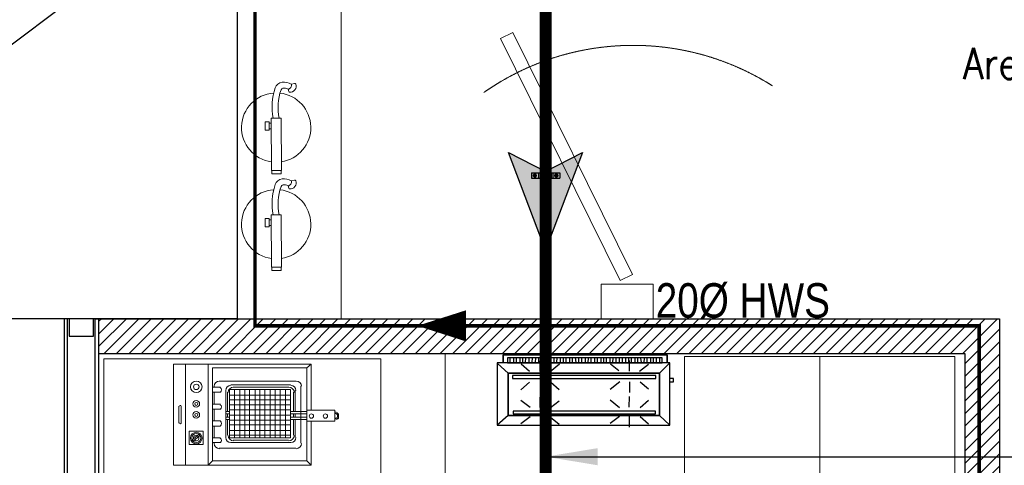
# Model space of a CAD drawing. Header units: millimetres. Extents: x 103872 to 294171, y 5570 to 32737.
# Tile 35 of 117: x 106685 to 109527, y 12887 to 14174. Entities that reach past the tile are written whole.
import ezdxf

# ---------------------------------------------------------------- set-up
doc = ezdxf.new("R2010")
doc.units = ezdxf.units.MM
doc.header["$LTSCALE"] = 2.5
for name, pattern in [('CENTER', [50.8, 31.75, -6.35, 6.35, -6.35]), ('CONTINOUS', [0]), ('DASHED', [19.05, 12.7, -6.35]), ('HIDDEN', [0.375, 0.25, -0.125]), ('HIDDEN2', [4.7625, 3.175, -1.5875])]:
    doc.linetypes.add(name, pattern=pattern)
for name, color, linetype, lineweight in [('00-ABM  HWS', 1, 'CONTINOUS', 0), ('00-ABM-PHE-DRAINAGE TEXT', 7, 'Continuous', 18), ('A-WALL', 7, 'Continuous', 30), ('CKD Dimensions', 7, 'Continuous', 0), ('CKD Equipments', 252, 'Continuous', 0), ('Dimension', 40, 'Continuous', 0), ('ELEVATION 3', 23, 'Continuous', 13), ('EQUIPMENT', 210, 'Continuous', 0), ('FURNITURES', 30, 'Continuous', 15), ('HATCH LIGHT', 250, 'Continuous', 0), ('HATCH MEDIUM', 251, 'Continuous', 5), ('P-PDMWS_PEN-184', 184, 'Continuous', 25), ('ROOM TEXT', 7, 'Continuous', 5), ('WALL', 132, 'Continuous', 25), ('WATER SUPPLY fLOW DIRECTION', 1, 'Continuous', 0)]:
    doc.layers.add(name, color=color, linetype=linetype, lineweight=lineweight)
for name, color, linetype in [('P_SUPPORT', 7, 'Continuous'), ('PDF2_Equipment', 253, 'Continuous'), ('RCC', 5, 'Continuous')]:
    doc.layers.add(name, color=color, linetype=linetype)
doc.styles.add('arial 0.80', font='arial.ttf', dxfattribs={"width": 0.8})
doc.styles.add('MTEXT', font='romans.shx', dxfattribs={"width": 0.85})
doc.styles.get("Standard").update_dxf_attribs({"font": 'GOTHIC.TTF'})
doc.dimstyles.get("Standard").update_dxf_attribs({"dimtxt": 0.18, "dimasz": 0.18, "dimexe": 0.18, "dimexo": 0.0625, "dimgap": 0.09, "dimtad": 0, "dimtih": 1, "dimtoh": 1, "dimdec": 4, "dimzin": 0, "dimdsep": 46, "dimtxsty": 'Standard', "dimcen": 0.09, "dimadec": 0, "dimazin": 0, "dimtfac": 1, "dimtdec": 4, "dimtofl": 0, "dimtmove": 0, "dimatfit": 3, "dimfxl": 1, "dimtolj": 1, "dimtzin": 0, "dimarcsym": 0})

# ---------------------------------------------------------------- blocks, each defined once
blk = doc.blocks.new('*U43')
at = {"color": 8}
for points in [[(0, 0), (6936.3, 0), (6936.3, -10), (0, -10)], [(0, -15), (50, -15), (50, -85), (0, -85)], [(0, -100), (6936.3, -100), (6936.3, -90), (0, -90)]]:
    blk.add_lwpolyline(points, close=True, dxfattribs=at)
blk = doc.blocks.new('fe')
at = {"color": 8}
for p, q in [((-120.2, 44.7), (-121.9, 54.2)), ((-105.6, 35.2), (-98.9, 37.2))]:
    blk.add_line(p, q, dxfattribs=at)
for points in [[(-22.1, 14.2), (128.9, 14.2), (128.9, -14.2), (-22.1, -14.2)], [(128.9, 13.2), (138.3, 13.2), (138.3, -13.2), (128.9, -13.2)], [(-12, -20.1), (12, -20.1), (12, -32.1), (-12, -32.1)], [(-8.1, -14.2), (8.1, -14.2), (8.1, -20.1), (-8.1, -20.1)]]:
    blk.add_lwpolyline(points, close=True, dxfattribs=at)
for centre, radius, start, end in [((4.8, 0), 100, 8.1407, 173.3121), ((-119.1, 54.8), 2.9, 111.4978, 190.4916), ((-113.9, 41.5), 17.1, 353.9087, 111.4978), ((-87.8, 23.6), 38.6, 146.9735, 188.4436), ((-117.3, 33.1), 12, 10.1624, 103.7845), ((-87.8, 23.6), 21.2, 146.9735, 188.4436), ((-99.7, 40), 2.9, 286.9384, 353.9087), ((-101.6, 21.6), 24.7, 188.4436, 251.142), ((-101.6, 21.6), 7.24, 188.4436, 251.142), ((-53.4, 152.4), 146.6, 249.8567, 282.3504), ((-54.1, 150), 161.6, 249.9338, 281.4511), ((4.8, 0), 100, 183.6164, 351.8593)]:
    blk.add_arc(centre, radius, start, end, dxfattribs=at)
blk = doc.blocks.new('G$CD5B1A49A')
at = {"color": 8}
for points in [[(490, 186.8), (490, 210), (17, 210), (17, 186.8)], [(17, 186.8), (17, 210), (490, 210), (490, 186.8)], [(37, 186.6), (37.1, 201), (37.1, 201)], [(47.4, 188.9), (47.5, 200.9), (47.5, 200.9)], [(55.4, 188.9), (55.5, 200.9), (55.5, 200.9)], [(65.8, 188.8), (65.9, 200.8), (65.9, 200.8)], [(73.8, 188.7), (73.9, 200.7), (73.9, 200.7)], [(81.8, 188.6), (81.9, 200.6), (81.9, 200.6)], [(92.2, 188.6), (92.3, 200.6), (92.3, 200.6)], [(101, 188.5), (101.1, 200.5), (101.1, 200.5)], [(110.6, 188.4), (110.7, 200.4), (110.7, 200.4)], [(119.4, 188.3), (119.5, 200.3), (119.5, 200.3)], [(127.4, 188.3), (127.5, 200.3), (127.5, 200.3)], [(137.8, 188.2), (137.9, 202.6), (137.9, 202.6)], [(145.8, 188.1), (145.9, 202.5), (145.9, 202.5)], [(153.8, 188), (153.9, 202.4), (153.9, 202.4)], [(164.2, 188), (164.3, 202.4), (164.3, 202.4)], [(172.2, 187.9), (172.3, 202.3), (172.3, 202.3)], [(182.6, 187.8), (182.7, 202.2), (182.7, 202.2)], [(190.6, 187.7), (190.7, 202.1), (190.7, 202.1)], [(198.6, 187.7), (198.7, 202.1), (198.7, 202.1)], [(209, 187.6), (209.1, 202), (209.1, 202)], [(217, 187.5), (217.1, 201.9), (217.1, 201.9)], [(227.4, 187.4), (225.9, 201.8), (225.9, 201.8)], [(235.4, 187.3), (235.5, 201.7), (235.5, 201.7)], [(244.2, 187.3), (244.3, 201.7), (244.3, 201.7)], [(254.6, 187.2), (254.7, 201.6), (254.7, 201.6)], [(262.6, 187.1), (262.7, 201.5), (262.7, 201.5)], [(270.6, 187.1), (270.7, 201.5), (270.7, 201.5)], [(281, 187), (281.1, 201.4), (281.1, 201.4)], [(289, 186.9), (289.1, 201.3), (289.1, 201.3)], [(299.4, 186.8), (299.5, 201.2), (299.5, 201.2)], [(307.4, 186.7), (307.5, 201.1), (307.5, 201.1)], [(315.4, 186.7), (315.5, 201.1), (315.5, 201.1)], [(325.8, 186.6), (325.9, 201), (325.9, 201)], [(333.8, 186.5), (333.9, 200.9), (333.9, 200.9)], [(342.6, 186.4), (342.7, 200.8), (342.7, 200.8)], [(352.2, 188), (352.3, 200.8), (352.3, 200.8)], [(361, 187.9), (361.1, 200.7), (361.1, 200.7)], [(370.6, 187.8), (370.7, 200.6), (370.7, 200.6)], [(379.4, 187.7), (379.5, 200.5), (379.5, 200.5)], [(387.4, 187.7), (387.5, 200.5), (387.5, 200.5)], [(397.8, 187.6), (397.9, 200.4), (397.9, 200.4)], [(405.8, 187.5), (405.9, 200.3), (405.9, 200.3)], [(416.2, 187.4), (413.9, 200.2), (413.9, 200.2)], [(424.2, 187.4), (424.3, 200.2), (424.3, 200.2)], [(432.2, 187.3), (432.3, 200.1), (432.3, 200.1)], [(442.6, 187.2), (442.7, 201.6), (442.7, 201.6)], [(450.6, 187.1), (450.7, 201.5), (450.7, 201.5)], [(459.4, 187.1), (459.5, 201.5), (459.5, 201.5)], [(469, 187), (469.1, 201.4), (469.1, 201.4)], [(31.3, 156.5), (0.6, 184.4), (0.6, 184.4)], [(92.5, 161.7), (68.6, 182.6), (68.6, 182.6)], [(123.7, 161.6), (123.8, 192.8), (123.8, 192.8)], [(152.5, 161.5), (179, 183.8), (179, 183.8)], [(350.9, 163.3), (326.2, 183.3), (326.2, 183.3)], [(381.3, 163.2), (381.4, 193.6), (381.4, 193.6)], [(410.1, 163.1), (436.6, 183), (436.6, 183)], [(467.7, 156.5), (498.2, 186.8), (498.2, 186.8)], [(92.4, 131.3), (68.3, 109), (68.3, 109)], [(123.6, 131.2), (123.5, 100), (123.5, 100)], [(154, 131.1), (178.7, 110.2), (178.7, 110.2)], [(353.2, 132.1), (325.9, 109.7), (325.9, 109.7)], [(381.2, 132), (381.1, 101.6), (381.1, 101.6)], [(412.4, 131.9), (436.3, 111.8), (436.3, 111.8)], [(498, 131.6), (508.4, 131.6), (508.4, 142), (498, 142)], [(123.4, 57.6), (123.5, 88), (123.5, 88)], [(381, 58.4), (381.1, 89.6), (381.1, 89.6)], [(94.6, 57.7), (68.2, 77.8), (68.2, 77.8)], [(153.8, 57.5), (178.6, 77.4), (178.6, 77.4)], [(353, 56.9), (325.8, 79.3), (325.8, 79.3)], [(412.2, 58.3), (436.2, 79), (436.2, 79)], [(31.3, 34.7), (0, 6.8), (0, 6.8)], [(94.5, 30.5), (68, 10.6), (68, 10.6)], [(123.3, 30.4), (123.2, 0), (123.2, 0)], [(153.7, 30.3), (178.4, 10.2), (178.4, 10.2)], [(352.9, 32.1), (325.6, 11.3), (325.6, 11.3)], [(380.9, 32), (380.8, 0.8), (380.8, 0.8)], [(412.1, 31.9), (436, 11), (436, 11)], [(467.7, 34.7), (497.6, 6.8), (497.6, 6.8)]]:
    blk.add_lwpolyline(points, dxfattribs=at)
for points in [[(475.5, 201.3), (29, 201.3), (29, 186.8), (475.5, 186.7)], [(498.2, 186.8), (0, 186.8), (0, 6.8), (498.2, 6.8)], [(467.7, 156.5), (467.7, 34.7), (31.3, 34.7), (31.3, 156.5)], [(31.3, 34.7), (467.7, 34.7), (467.7, 156.5), (31.3, 156.5)], [(457.3, 150.1), (43.7, 150.1), (43.6, 141.9), (457.3, 141.9)], [(43.6, 141.9), (457.3, 141.9), (457.3, 150.1), (43.6, 150.1)], [(456.9, 47.7), (45.7, 47.7), (45.7, 39.4), (456.9, 39.4)], [(45.7, 39.4), (456.9, 39.4), (456.9, 47.7), (45.7, 47.7)]]:
    blk.add_lwpolyline(points, close=True, dxfattribs=at)
blk = doc.blocks.new('G$C75B2A21B')
at = {"layer": 'PDF2_Equipment', "lineweight": 0}
for points in [[(158.3, 79.2), (292, 79.2), (292, 476.7), (0, 476.7), (0, 79.2), (126.6, 79.2)], [(170.6, 460.9), (121.4, 460.9)], [(292, 441.5), (0, 441.5)], [(292, 376.4), (0, 376.4), (12.3, 364.1)], [(158.3, 91.5), (281.4, 91.5), (281.4, 364.1), (12.3, 364.1), (12.3, 91.5), (126.6, 91.5)], [(49.3, 344.8), (49.3, 123.1)], [(65.1, 358.8), (63.3, 358.8)], [(79.2, 364.1), (79.2, 341.2)], [(112.6, 358.8), (79.2, 358.8)], [(112.6, 364.1), (112.6, 341.2)], [(128.4, 364.1), (128.4, 341.2)], [(161.8, 358.8), (128.4, 358.8)], [(175.9, 364.1), (175.9, 341.2)], [(211.1, 358.8), (175.9, 358.8)], [(225.1, 364.1), (225.1, 341.2)], [(228.7, 358.8), (225.1, 358.8)], [(242.7, 123.1), (242.7, 344.8)], [(216.4, 325.4), (80.9, 325.4)], [(131.9, 320.1), (86.2, 320.1)], [(86.2, 314.9), (86.2, 139)], [(100.3, 314.9), (100.3, 139)], [(116.1, 314.9), (116.1, 139)], [(130.2, 314.9), (130.2, 139)], [(131.9, 325.4), (131.9, 314.9)], [(139, 325.4), (139, 314.9)], [(147.8, 320.1), (139, 320.1)], [(144.2, 314.9), (144.2, 139)], [(147.8, 325.4), (147.8, 314.9)], [(154.8, 325.4), (154.8, 314.9)], [(211.1, 320.1), (154.8, 320.1)], [(160.1, 314.9), (160.1, 139)], [(174.1, 314.9), (174.1, 139)], [(188.2, 314.9), (188.2, 139)], [(202.3, 314.9), (202.3, 139)], [(65.1, 311.3), (65.1, 139)], [(72.1, 304.3), (72.1, 144.2)], [(218.1, 300.8), (79.2, 300.8)], [(218.1, 285), (79.2, 285)], [(225.1, 144.2), (225.1, 304.3)], [(232.2, 139), (232.2, 311.3)], [(218.1, 270.9), (79.2, 270.9)], [(218.1, 256.8), (79.2, 256.8)], [(218.1, 241), (79.2, 241)], [(218.1, 226.9), (79.2, 226.9)], [(218.1, 212.8), (79.2, 212.8)], [(218.1, 197), (79.2, 197)], [(218.1, 182.9), (79.2, 182.9)], [(218.1, 168.9), (79.2, 168.9)], [(218.1, 153), (79.2, 153)], [(80.9, 124.9), (131.9, 124.9)], [(86.2, 130.2), (131.9, 130.2)], [(139, 139), (139, 91.5), (131.9, 91.5), (131.9, 139)], [(139, 130.2), (147.8, 130.2)], [(139, 124.9), (147.8, 124.9)], [(154.8, 139), (154.8, 91.5), (147.8, 91.5), (147.8, 139)], [(154.8, 130.2), (211.1, 130.2)], [(154.8, 124.9), (216.4, 124.9)], [(12.3, 91.5), (0, 79.2)], [(63.3, 109.1), (228.7, 109.1)], [(281.4, 91.5), (292, 79.2)], [(133.7, 10.6), (133.7, 7)], [(135.4, 10.6), (135.4, 7)], [(146, 3.5), (139, 3.5)], [(146, 0), (139, 0)], [(149.5, 10.6), (149.5, 7)], [(153, 10.6), (153, 7)]]:
    blk.add_lwpolyline(points, dxfattribs=at)
for points in [[(170.3, 459, -0.816435), (170.6, 453.8), (121.4, 453.8, -0.816435), (121.7, 459)], [(65.1, 364.1), (65.1, 341.2, 0.537102), (77.8, 341.3)], [(161.8, 364.1), (161.8, 341.2, 0.537102), (174.6, 341.3)], [(211.1, 364.1), (211.1, 341.2, 0.537102), (223.8, 341.3)]]:
    blk.add_lwpolyline(points, format="xyb", dxfattribs=at)
for points in [[(98.5, 430.9), (59.8, 430.9), (59.8, 390.5), (98.5, 390.5)], [(68.6, 420.4), (72.1, 423.9), (89.7, 402.8), (86.2, 399.3)], [(79.2, 139), (218.1, 139), (218.1, 314.9), (79.2, 314.9)], [(158.3, 91.5), (126.6, 91.5), (126.6, 10.6), (158.3, 10.6)]]:
    blk.add_lwpolyline(points, close=True, dxfattribs=at)
for centre, radius in [((78.3, 410.7), 16.7), ((226, 410.7), 16.7), ((78.3, 410.7), 13.2), ((145.1, 410.7), 9.67), ((145.1, 410.7), 4.4), ((176.8, 410.7), 9.67), ((176.8, 410.7), 4.4), ((226, 410.7), 7.92), ((141.6, 78.3), 6.16), ((141.6, 37.8), 6.16)]:
    blk.add_circle(centre, radius, dxfattribs=at)
for centre, radius, start, end in [((78.3, 410.7), 7.92, 144.9647, 297.4878), ((78.3, 410.7), 7.92, 327.5299, 114.9226), ((62.4, 343.9), 15, 90, 180), ((120.5, 345.6), 7.92, 213.5193, 326.4807), ((227.8, 343.9), 15, 0, 90), ((80, 310.5), 15, 90, 180), ((85.3, 303.4), 15, 90, 180), ((210.2, 303.4), 15, 0, 90), ((215.5, 310.5), 15, 0, 90), ((85.3, 143.4), 15, 180, 270), ((210.2, 143.4), 15, 270, 360), ((62.4, 122.2), 15, 180, 270), ((80, 138.1), 15, 180, 270), ((215.5, 138.1), 15, 270, 360), ((227.8, 122.2), 15, 270, 360), ((138.1, 6.2), 6.16, 179.9999, 270.0001), ((138.1, 6.2), 2.64, 179.9999, 270.0001), ((145.1, 6.2), 6.16, 269.9999, 0.0001), ((145.1, 6.2), 2.64, 269.9999, 0.0001)]:
    blk.add_arc(centre, radius, start, end, dxfattribs=at)
blk = doc.blocks.new('ARCH')
at = {"layer": 'HATCH LIGHT'}
h = blk.add_hatch(dxfattribs=at)
h.set_pattern_fill('ANSI31', color=8, scale=8)
h.set_pattern_definition([(45, (28372.406, 2544.914), (-17.960512, 17.960512), [])])
h.paths.add_polyline_path([(118320.8, 13310.6), (115720.8, 13310.6), (115720.8, 13210.6), (118220.8, 13210.6), (118220.8, 11710.6), (118220.8, 11410.6), (118320.8, 11410.6)])
at = {"layer": 'CKD Equipments', "color": 8}
for points in [[(115735.4, 13195.2), (115735.4, 12620.2), (116535.4, 12620.2), (116535.4, 13195.2), (115735.4, 13195.2)], [(117412.1, 13201.3), (117412.1, 11401.3), (118192.1, 11401.3), (118192.1, 13201.3), (117412.1, 13201.3)], [(117802.1, 13201.3), (117802.1, 11401.3)]]:
    blk.add_lwpolyline(points, dxfattribs=at)
at = {"layer": 'EQUIPMENT', "color": 8, "linetype": 'DASHED', "lineweight": 18, "ltscale": 800}
blk.add_lwpolyline([(115720.8, 13210.6), (115720.8, 10791.8), (116720.8, 10791.8), (116720.8, 13210.6)], close=True, dxfattribs=at)
at = {"layer": 'FURNITURES', "color": 8}
for p, q in [((116420.8, 14230.8), (116420.8, 13310.6)), ((117170.8, 13410.6), (117170.8, 13310.6)), ((117320.8, 13410.6), (117170.8, 13410.6)), ((117320.8, 13310.6), (117320.8, 13410.6)), ((117170.8, 13310.6), (117320.8, 13310.6))]:
    blk.add_line(p, q, dxfattribs=at)
at = {"layer": 'FURNITURES', "color": 8, "ltscale": 1.5}
blk.add_lwpolyline([(117261.6, 13438.2), (116916, 14137.5), (116880.4, 14119.9), (117226, 13420.6)], close=True, dxfattribs=at)
at = {"layer": 'HATCH MEDIUM', "color": 8, "linetype": 'HIDDEN2', "ltscale": 0.15}
blk.add_arc((117263.4, 13349.9), 750, 57.6108, 125.0699, dxfattribs=at)
at = {"layer": 'RCC', "color": 8}
blk.add_lwpolyline([(115220.8, 14210.6), (116120.8, 14210.6), (116120.8, 13310.6), (115220.8, 13310.6)], close=True, dxfattribs=at)
at = {"layer": 'WALL', "color": 8}
for p, q in [((115720.8, 13310.6), (118320.8, 13310.6)), ((118320.8, 13310.6), (118320.8, 11410.6)), ((115720.8, 13210.6), (118220.8, 13210.6)), ((118220.8, 13210.6), (118220.8, 11410.6))]:
    blk.add_line(p, q, dxfattribs=at)
at = {"layer": 'A-WALL', "color": 8}
blk.add_blockref('G$CD5B1A49A', (116871.4, 12996.5, -0.1), dxfattribs=at)
at = {"layer": 'CKD Dimensions', "color": 8, "ltscale": 0.25, "rotation": 90}
blk.add_blockref('G$C75B2A21B', (116413.2, 12887.9), dxfattribs=at)
at = {"layer": 'ELEVATION 3', "color": 8, "rotation": 270.4202872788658}
for p in [(116233.1, 13867.4), (116233.1, 13588.2)]:
    blk.add_blockref('fe', p, dxfattribs=at)
at = {"layer": 'WALL', "color": 8, "xscale": -1, "rotation": 89.99999999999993}
blk.add_blockref('*U43', (115620.8, 13310.6), dxfattribs=at)
at = {"layer": 'ROOM TEXT', "color": 7, "insert": (118053.4, 13852.7, 0.2), "char_height": 90, "attachment_point": 7, "style": 'MTEXT'}
blk.add_mtext_dynamic_manual_height_columns('\\A1;\\pi162.53677;Area: 46.3sqm\\P\\pi373.82248;22 PAX', width=1162.931, gutter_width=1.8, heights=[0], dxfattribs=at)
blk = doc.blocks.new('ARR')
at = {"ltscale": 0.025}
blk.add_hatch(color=256, dxfattribs=at).paths.add_polyline_path([(268, 131.5), (-80, 0), (268, -131.5), (200, 0)])
at = {"color": 7, "linetype": 'ByBlock', "ltscale": 0.025}
blk.add_lwpolyline([(268, 131.5), (-80, 0), (268, -131.5), (200, 0)], close=True, dxfattribs=at)

msp = doc.modelspace()

# ---------------------------------------------------------------- block references
at = {"layer": 'Dimension'}
msp.add_blockref('ARCH', (-8808, 0), dxfattribs=at)

# ---------------------------------------------------------------- next in the draw order: hatches: boundary and pattern name
at = {"layer": 'P_SUPPORT'}
h = msp.add_hatch(color=8, dxfattribs=at)
h.set_gradient(color1=(128, 128, 128), one_color=1, tint=1, name='SPHERICAL')
h.paths.add_polyline_path([(108171.8, 13728.1), (108171.8, 13724.1), (108175.8, 13724.1, 0.414214)])
h.paths.add_polyline_path([(108175.8, 13724.1), (108171.8, 13724.1), (108171.8, 13720.1, 0.414214)])
h.paths.add_polyline_path([(108171.8, 13724.1), (108167.8, 13724.1, 0.414214), (108171.8, 13720.1)])
h.paths.add_polyline_path([(108171.8, 13728.1, 0.414214), (108167.8, 13724.1), (108171.8, 13724.1)])
h = msp.add_hatch(color=8, dxfattribs=at)
h.set_gradient(color1=(128, 128, 128), one_color=1, tint=1, name='SPHERICAL')
h.paths.add_polyline_path([(108203.6, 13729.8), (108203.6, 13724.1), (108209.4, 13724.1, 0.414214)])
h.paths.add_polyline_path([(108209.4, 13724.1), (108203.6, 13724.1), (108203.6, 13718.3, 0.414214)])
h.paths.add_polyline_path([(108203.6, 13724.1), (108197.9, 13724.1, 0.414214), (108203.6, 13718.3)])
h.paths.add_polyline_path([(108203.6, 13729.8, 0.414214), (108197.9, 13724.1), (108203.6, 13724.1)])
h = msp.add_hatch(color=8, dxfattribs=at)
h.set_gradient(color1=(128, 128, 128), one_color=1, tint=1, name='SPHERICAL')
h.paths.add_polyline_path([(108233.8, 13728.1), (108233.8, 13724.1), (108237.8, 13724.1, 0.414214)])
h.paths.add_polyline_path([(108237.8, 13724.1), (108233.8, 13724.1), (108233.8, 13720.1, 0.414214)])
h.paths.add_polyline_path([(108233.8, 13724.1), (108229.8, 13724.1, 0.414214), (108233.8, 13720.1)])
h.paths.add_polyline_path([(108233.8, 13728.1, 0.414214), (108229.8, 13724.1), (108233.8, 13724.1)])

# ---------------------------------------------------------------- next in the draw order: linework, layer by layer
at = {"layer": '00-ABM  HWS', "ltscale": 0.002, "const_width": 10}
msp.add_lwpolyline([(106925, 16879.1), (106840.3, 16879.1), (106840.3, 14280.7), (107364.3, 14280.7), (107364.3, 13290.1), (109454, 13290.1), (109454, 10412.5)], dxfattribs=at)
at = {"layer": 'P-PDMWS_PEN-184', "linetype": 'HIDDEN', "const_width": 34}
msp.add_lwpolyline([(108202.8, 8995.5), (108202.8, 24231.9)], dxfattribs=at)
at = {"layer": 'P_SUPPORT'}
for p, q in [((108161.8, 13731.6), (108243.8, 13731.6)), ((108161.8, 13731.6, 0.9), (108161.8, 13716.6, 0.9)), ((108181.8, 13731.6, -0.1), (108181.8, 13716.6, -0.1)), ((108186.8, 13731.6), (108186.8, 13716.6)), ((108218.8, 13731.6), (108218.8, 13716.6)), ((108223.8, 13731.6, -0.1), (108223.8, 13716.6, -0.1)), ((108243.8, 13731.6, 0.9), (108243.8, 13716.6, 0.9)), ((108161.8, 13716.6), (108243.8, 13716.6))]:
    msp.add_line(p, q, dxfattribs=at)
at = {"layer": 'P_SUPPORT', "color": 8, "linetype": 'CENTER', "ltscale": 0.02}
for p, q in [((108171.8, 13730.1, 0.7), (108171.8, 13718.1, 0.7)), ((108233.8, 13730.1, 0.7), (108233.8, 13718.1, 0.7)), ((108165.8, 13724.1, 0.7), (108177.8, 13724.1, 0.7)), ((108227.8, 13724.1, 0.7), (108239.8, 13724.1, 0.7))]:
    msp.add_line(p, q, dxfattribs=at)
at = {"layer": 'P_SUPPORT', "elevation": 0.7}
for points in [[(108169.5, 13728.1), (108167.2, 13724.1), (108169.5, 13720.1), (108174.1, 13720.1), (108176.4, 13724.1), (108174.1, 13728.1)], [(108231.5, 13728.1), (108229.2, 13724.1), (108231.5, 13720.1), (108236.1, 13720.1), (108238.4, 13724.1), (108236.1, 13728.1)]]:
    msp.add_lwpolyline(points, close=True, dxfattribs=at)
at = {"layer": 'P_SUPPORT'}
msp.add_lwpolyline([(108200.3, 13729.8), (108197, 13724.1), (108200.3, 13718.3), (108207, 13718.3), (108210.3, 13724.1), (108207, 13729.8)], close=True, dxfattribs=at)
for centre, radius in [((108171.8, 13724.1, 0.7), 4), ((108203.6, 13724.1), 5.75), ((108233.8, 13724.1, 0.7), 4)]:
    msp.add_circle(centre, radius, dxfattribs=at)
at = {"layer": 'WATER SUPPLY fLOW DIRECTION', "color": 7}
msp.add_lwpolyline([(107832.5, 13290.1, 0, 90, 0), (107973.1, 13290.1, 90, 90, 0)], format="xyseb", dxfattribs=at)

# ---------------------------------------------------------------- next in the draw order: block references
at = {"layer": 'P-PDMWS_PEN-184', "ltscale": 0.4, "xscale": -0.8112117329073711, "yscale": 0.8112117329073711, "zscale": 0.8112117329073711, "rotation": 270}
msp.add_blockref('ARR', (108202.8, 13573.5), dxfattribs=at)

# ---------------------------------------------------------------- next in the draw order: texts
at = {"layer": '00-ABM-PHE-DRAINAGE TEXT', "linetype": 'ByBlock', "style": 'arial 0.80', "width": 0.8}
msp.add_text('20%%C HWS', height=100, dxfattribs=at).set_placement((108520.5, 13313.3))

# ---------------------------------------------------------------- next in the draw order: leaders
at = {"layer": '00-ABM-PHE-DRAINAGE TEXT', "linetype": 'ByBlock'}
for points in [[(107030.3, 14380.4, 0.1), (106125.9, 13696.5, 0.1), (103872.4, 13696.5, 0.1)], [(108202.8, 12912.3), (112525.1, 12912.3)]]:
    msp.add_leader(points, dimstyle='Standard', override={"dimasz": 150}, dxfattribs=at)

doc.saveas('drawing.dxf')
